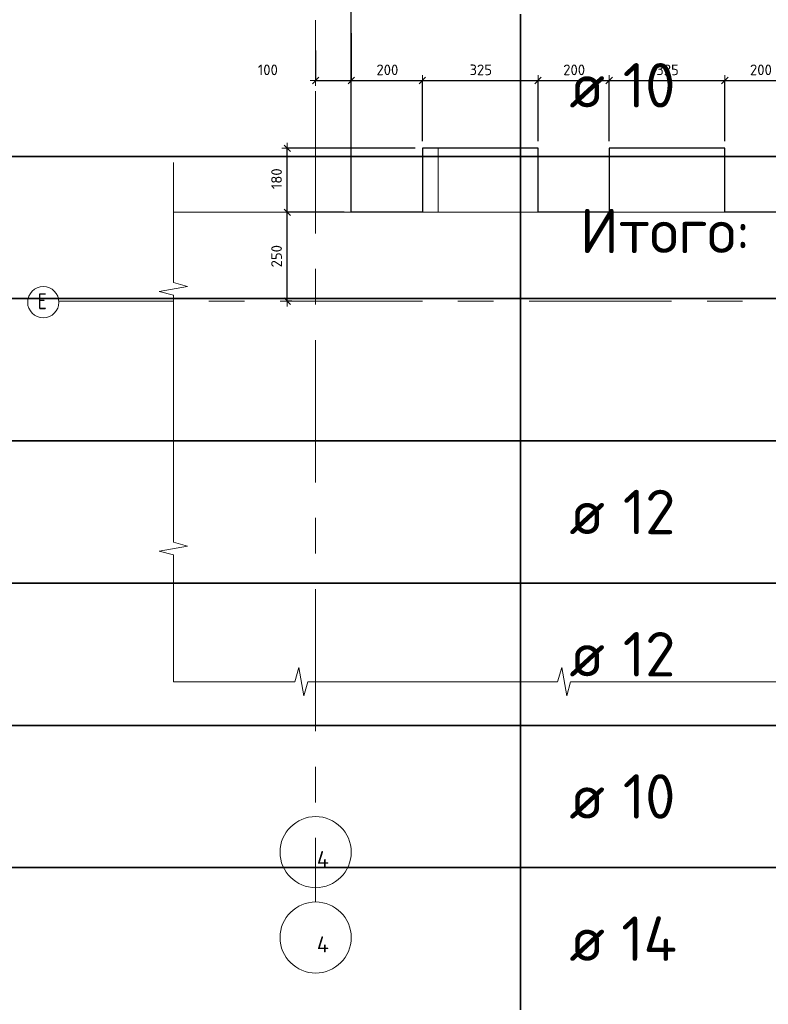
# Model space of a CAD drawing. Header units: metres. Extents: x -38 to 114, y -15 to 21.
# Tile 20 of 244: x 72.62 to 74.73, y -8.08 to -5.31. Entities that reach past the tile are written whole.
import ezdxf

# ---------------------------------------------------------------- set-up
doc = ezdxf.new("R2010")
doc.units = ezdxf.units.M
doc.header["$PDMODE"] = 65
doc.linetypes.add('______11', pattern=[0.5, 0.4, -0.05, 0, -0.05])
doc.linetypes.add('______5', pattern=[1.1, 0.8, -0.1, 0.1, -0.1])
for name, color, linetype, lineweight in [('XR$4$Общий слой (1)_1', 7, 'Continuous', 13), ('XR$4$Осевая линия (1)', 7, '______5', 13), ('XR$4$Перекрытие (1)', 7, 'Continuous', 35), ('XR$4$Размерная линия (1)', 7, 'Continuous', 13), ('XR$4$Текст_ общее_1', 7, 'Continuous', 13), ('XR$6$Общий слой (1)_1', 7, 'Continuous', 13), ('XR$6$Осевая линия (1)', 7, '______5', 13), ('XR$6$Перекрытие (1)', 7, 'Continuous', 35), ('XR$6$Размерная линия (1)', 7, 'Continuous', 13), ('XR$6$Текст_ общее_1', 7, 'Continuous', 13)]:
    doc.layers.add(name, color=color, linetype=linetype, lineweight=lineweight)
doc.styles.add('ISOCPEUR', font='txt')
doc.dimstyles.new('DIMSTYLE_24', dxfattribs={"dimtxt": 0.03, "dimasz": 0.03, "dimexe": 0, "dimexo": 0, "dimgap": 0.015, "dimtad": 2, "dimdec": 0, "dimlfac": 1000, "dimrnd": 5, "dimzin": 12, "dimdsep": 46, "dimtxsty": 'ISOCPEUR', "dimblk1": 'ALL_ML_STRICH', "dimblk2": 'ALL_ML_STRICH', "dimsah": 1, "dimcen": 0, "dimclrd": 7, "dimclre": 256, "dimclrt": 7, "dimadec": 0, "dimazin": 0, "dimtfac": 1, "dimtdec": 0, "dimtix": 1, "dimtmove": 2, "dimatfit": 3, "dimfxl": 0, "dimtzin": 0, "dimlwd": 0, "dimlwe": -3, "dimarcsym": 0})
pattern_1 = [(0, (0.45, 0.45), (0.225, 0.225), [0.225, -0.225]), (90, (0.45, 0.45), (-0.225, 0.225), [0.225, -0.225])]

# ---------------------------------------------------------------- blocks, each defined once
blk = doc.blocks.new('ЭЛЕМЕНТ_УЗОРА_15')
at = {"color": 7, "linetype": 'Continuous', "lineweight": 13, "transparency": 33554687}
for p, q in [((73.0556, -5.7099), (73.0556, -5.7099)), ((73.0556, -7.1699), (73.0556, -7.1699))]:
    blk.add_line(p, q, dxfattribs=at)
for points in [[(73.0556, -6.4399), (73.0556, -6.0829), (73.0156, -6.0727), (73.0956, -6.0588), (73.0556, -6.0472), (73.0556, -5.7099)], [(73.0556, -7.1699), (73.0556, -7.1699), (73.0556, -6.8129), (73.0156, -6.8027), (73.0956, -6.7888), (73.0556, -6.7772), (73.0556, -6.4399)], [(73.7943, -7.1699), (73.4331, -7.1699), (73.4227, -7.2099), (73.4087, -7.1299), (73.3969, -7.1699), (73.0556, -7.1699)], [(74.5329, -7.1699), (74.1717, -7.1699), (74.1614, -7.2099), (74.1473, -7.1299), (74.1355, -7.1699), (73.7943, -7.1699)], [(75.2716, -7.1699), (74.9104, -7.1699), (74.9, -7.2099), (74.886, -7.1299), (74.8742, -7.1699), (74.5329, -7.1699)]]:
    blk.add_lwpolyline(points, dxfattribs=at)
blk = doc.blocks.new('ALL_ML_STRICH')
at = {"color": 0, "linetype": 'ByBlock', "lineweight": -2}
for p, q in [((-1, 0), (0.5, 0)), ((-0.3, -0.3), (0.3, 0.3)), ((0, -0.5), (0, 0.5))]:
    blk.add_line(p, q, dxfattribs=at)
blk = doc.blocks.new('*D360')
at = {"layer": 'DEFPOINTS', "color": 7, "linetype": 'Continuous', "lineweight": 13, "transparency": 33554687}
for p in [(73.5556, -5.8499), (73.3756, -6.0999), (73.409, -6.0999)]:
    blk.add_point(p, dxfattribs=at)
at = {"layer": 'XR$4$Размерная линия (1)', "color": 9, "linetype": 'Continuous', "lineweight": -2, "true_color": 0xc7c7c7, "transparency": 33554687}
for p, q in [((73.5356, -5.8499), (73.3756, -5.8499)), ((73.389, -6.0999), (73.3756, -6.0999))]:
    blk.add_line(p, q, dxfattribs=at)
at = {"layer": 'XR$4$Размерная линия (1)', "color": 7, "linetype": 'Continuous', "lineweight": -2, "transparency": 33554687}
blk.add_line((73.3756, -6.0999), (73.3756, -5.8499), dxfattribs=at)
at = {"layer": 'XR$4$Размерная линия (1)', "color": 7, "linetype": 'Continuous', "lineweight": 13, "transparency": 33554687, "xscale": 0.03, "yscale": 0.03, "zscale": 0.03}
for p, rotation in [((73.3756, -5.8499), 90), ((73.3756, -6.0999), 270)]:
    blk.add_blockref('ALL_ML_STRICH', p, dxfattribs=dict(at, rotation=rotation))
at = {"layer": 'XR$4$Размерная линия (1)', "color": 7, "linetype": 'Continuous', "lineweight": 13, "transparency": 33554687, "insert": (73.3456, -5.9734), "char_height": 0.03, "width": 0.09, "attachment_point": 5, "rotation": 90, "style": 'ISOCPEUR'}
blk.add_mtext('\\A1;{250}', dxfattribs=at)
blk = doc.blocks.new('*D361')
at = {"layer": 'DEFPOINTS', "color": 7, "linetype": 'Continuous', "lineweight": 13, "transparency": 33554687}
for p in [(73.7556, -5.6699), (73.3756, -5.8499), (73.5556, -5.8499)]:
    blk.add_point(p, dxfattribs=at)
at = {"layer": 'XR$4$Размерная линия (1)', "color": 9, "linetype": 'Continuous', "lineweight": -2, "true_color": 0xc7c7c7, "transparency": 33554687}
for p, q in [((73.7356, -5.6699), (73.3756, -5.6699)), ((73.5356, -5.8499), (73.3756, -5.8499))]:
    blk.add_line(p, q, dxfattribs=at)
at = {"layer": 'XR$4$Размерная линия (1)', "color": 7, "linetype": 'Continuous', "lineweight": -2, "transparency": 33554687}
blk.add_line((73.3756, -5.8499), (73.3756, -5.6699), dxfattribs=at)
at = {"layer": 'XR$4$Размерная линия (1)', "color": 7, "linetype": 'Continuous', "lineweight": 13, "transparency": 33554687, "xscale": 0.03, "yscale": 0.03, "zscale": 0.03}
for p, rotation in [((73.3756, -5.6699), 90), ((73.3756, -5.8499), 270)]:
    blk.add_blockref('ALL_ML_STRICH', p, dxfattribs=dict(at, rotation=rotation))
at = {"layer": 'XR$4$Размерная линия (1)', "color": 7, "linetype": 'Continuous', "lineweight": 13, "transparency": 33554687, "insert": (73.3456, -5.7554), "char_height": 0.03, "width": 0.09, "attachment_point": 5, "rotation": 90, "style": 'ISOCPEUR'}
blk.add_mtext('\\A1;{180}', dxfattribs=at)
blk = doc.blocks.new('*D362')
at = {"layer": 'DEFPOINTS', "color": 7, "linetype": 'Continuous', "lineweight": 13, "transparency": 33554687}
for p in [(73.5556, -5.3665), (73.4555, -5.4148), (73.4555, -5.4793)]:
    blk.add_point(p, dxfattribs=at)
at = {"layer": 'XR$4$Размерная линия (1)', "color": 9, "linetype": 'Continuous', "lineweight": -2, "true_color": 0xc7c7c7, "transparency": 33554687}
for p, q in [((73.5556, -5.3465), (73.5556, -5.4793)), ((73.4555, -5.3948), (73.4555, -5.4793))]:
    blk.add_line(p, q, dxfattribs=at)
at = {"layer": 'XR$4$Размерная линия (1)', "color": 7, "linetype": 'Continuous', "lineweight": -2, "transparency": 33554687}
blk.add_line((73.4555, -5.4793), (73.5556, -5.4793), dxfattribs=at)
at = {"layer": 'XR$4$Размерная линия (1)', "color": 7, "linetype": 'Continuous', "lineweight": 13, "transparency": 33554687, "xscale": 0.03, "yscale": 0.03, "zscale": 0.03, "rotation": 180}
blk.add_blockref('ALL_ML_STRICH', (73.4555, -5.4793), dxfattribs=at)
at = {"layer": 'XR$4$Размерная линия (1)', "color": 7, "linetype": 'Continuous', "lineweight": 13, "transparency": 33554687, "xscale": 0.03, "yscale": 0.03, "zscale": 0.03}
blk.add_blockref('ALL_ML_STRICH', (73.5556, -5.4793), dxfattribs=at)
at = {"layer": 'XR$4$Размерная линия (1)', "color": 7, "linetype": 'Continuous', "lineweight": 13, "transparency": 33554687, "insert": (73.3213, -5.4493), "char_height": 0.03, "width": 0.09, "attachment_point": 5, "style": 'ISOCPEUR'}
blk.add_mtext('\\A1;{100}', dxfattribs=at)
blk = doc.blocks.new('*D363')
at = {"layer": 'DEFPOINTS', "color": 7, "linetype": 'Continuous', "lineweight": 13, "transparency": 33554687}
for p in [(73.5556, -5.3665), (73.5556, -5.4793), (73.7556, -5.6699)]:
    blk.add_point(p, dxfattribs=at)
at = {"layer": 'XR$4$Размерная линия (1)', "color": 9, "linetype": 'Continuous', "lineweight": -2, "true_color": 0xc7c7c7, "transparency": 33554687}
for p, q in [((73.5556, -5.3465), (73.5556, -5.4793)), ((73.7556, -5.6499), (73.7556, -5.4793))]:
    blk.add_line(p, q, dxfattribs=at)
at = {"layer": 'XR$4$Размерная линия (1)', "color": 7, "linetype": 'Continuous', "lineweight": -2, "transparency": 33554687}
blk.add_line((73.5556, -5.4793), (73.7556, -5.4793), dxfattribs=at)
at = {"layer": 'XR$4$Размерная линия (1)', "color": 7, "linetype": 'Continuous', "lineweight": 13, "transparency": 33554687, "xscale": 0.03, "yscale": 0.03, "zscale": 0.03, "rotation": 180}
blk.add_blockref('ALL_ML_STRICH', (73.5556, -5.4793), dxfattribs=at)
at = {"layer": 'XR$4$Размерная линия (1)', "color": 7, "linetype": 'Continuous', "lineweight": 13, "transparency": 33554687, "xscale": 0.03, "yscale": 0.03, "zscale": 0.03}
blk.add_blockref('ALL_ML_STRICH', (73.7556, -5.4793), dxfattribs=at)
at = {"layer": 'XR$4$Размерная линия (1)', "color": 7, "linetype": 'Continuous', "lineweight": 13, "transparency": 33554687, "insert": (73.6571, -5.4493), "char_height": 0.03, "width": 0.09, "attachment_point": 5, "style": 'ISOCPEUR'}
blk.add_mtext('\\A1;{200}', dxfattribs=at)
blk = doc.blocks.new('*D364')
at = {"layer": 'DEFPOINTS', "color": 7, "linetype": 'Continuous', "lineweight": 13, "transparency": 33554687}
for p in [(73.7556, -5.4793), (73.7556, -5.6699), (74.0806, -5.6699)]:
    blk.add_point(p, dxfattribs=at)
at = {"layer": 'XR$4$Размерная линия (1)', "color": 9, "linetype": 'Continuous', "lineweight": -2, "true_color": 0xc7c7c7, "transparency": 33554687}
for p, q in [((73.7556, -5.6499), (73.7556, -5.4793)), ((74.0806, -5.6499), (74.0806, -5.4793))]:
    blk.add_line(p, q, dxfattribs=at)
at = {"layer": 'XR$4$Размерная линия (1)', "color": 7, "linetype": 'Continuous', "lineweight": -2, "transparency": 33554687}
blk.add_line((73.7556, -5.4793), (74.0806, -5.4793), dxfattribs=at)
at = {"layer": 'XR$4$Размерная линия (1)', "color": 7, "linetype": 'Continuous', "lineweight": 13, "transparency": 33554687, "xscale": 0.03, "yscale": 0.03, "zscale": 0.03, "rotation": 180}
blk.add_blockref('ALL_ML_STRICH', (73.7556, -5.4793), dxfattribs=at)
at = {"layer": 'XR$4$Размерная линия (1)', "color": 7, "linetype": 'Continuous', "lineweight": 13, "transparency": 33554687, "xscale": 0.03, "yscale": 0.03, "zscale": 0.03}
blk.add_blockref('ALL_ML_STRICH', (74.0806, -5.4793), dxfattribs=at)
at = {"layer": 'XR$4$Размерная линия (1)', "color": 7, "linetype": 'Continuous', "lineweight": 13, "transparency": 33554687, "insert": (73.9196, -5.4493), "char_height": 0.03, "width": 0.09, "attachment_point": 5, "style": 'ISOCPEUR'}
blk.add_mtext('\\A1;{325}', dxfattribs=at)
blk = doc.blocks.new('*D365')
at = {"layer": 'DEFPOINTS', "color": 7, "linetype": 'Continuous', "lineweight": 13, "transparency": 33554687}
for p in [(74.0806, -5.4793), (74.0806, -5.6699), (74.2806, -5.6699)]:
    blk.add_point(p, dxfattribs=at)
at = {"layer": 'XR$4$Размерная линия (1)', "color": 9, "linetype": 'Continuous', "lineweight": -2, "true_color": 0xc7c7c7, "transparency": 33554687}
for p, q in [((74.0806, -5.6499), (74.0806, -5.4793)), ((74.2806, -5.6499), (74.2806, -5.4793))]:
    blk.add_line(p, q, dxfattribs=at)
at = {"layer": 'XR$4$Размерная линия (1)', "color": 7, "linetype": 'Continuous', "lineweight": -2, "transparency": 33554687}
blk.add_line((74.0806, -5.4793), (74.2806, -5.4793), dxfattribs=at)
at = {"layer": 'XR$4$Размерная линия (1)', "color": 7, "linetype": 'Continuous', "lineweight": 13, "transparency": 33554687, "xscale": 0.03, "yscale": 0.03, "zscale": 0.03, "rotation": 180}
blk.add_blockref('ALL_ML_STRICH', (74.0806, -5.4793), dxfattribs=at)
at = {"layer": 'XR$4$Размерная линия (1)', "color": 7, "linetype": 'Continuous', "lineweight": 13, "transparency": 33554687, "xscale": 0.03, "yscale": 0.03, "zscale": 0.03}
blk.add_blockref('ALL_ML_STRICH', (74.2806, -5.4793), dxfattribs=at)
at = {"layer": 'XR$4$Размерная линия (1)', "color": 7, "linetype": 'Continuous', "lineweight": 13, "transparency": 33554687, "insert": (74.1821, -5.4493), "char_height": 0.03, "width": 0.09, "attachment_point": 5, "style": 'ISOCPEUR'}
blk.add_mtext('\\A1;{200}', dxfattribs=at)
blk = doc.blocks.new('*D366')
at = {"layer": 'DEFPOINTS', "color": 7, "linetype": 'Continuous', "lineweight": 13, "transparency": 33554687}
for p in [(74.2806, -5.4793), (74.2806, -5.6699), (74.6056, -5.6699)]:
    blk.add_point(p, dxfattribs=at)
at = {"layer": 'XR$4$Размерная линия (1)', "color": 9, "linetype": 'Continuous', "lineweight": -2, "true_color": 0xc7c7c7, "transparency": 33554687}
for p, q in [((74.2806, -5.6499), (74.2806, -5.4793)), ((74.6056, -5.6499), (74.6056, -5.4793))]:
    blk.add_line(p, q, dxfattribs=at)
at = {"layer": 'XR$4$Размерная линия (1)', "color": 7, "linetype": 'Continuous', "lineweight": -2, "transparency": 33554687}
blk.add_line((74.2806, -5.4793), (74.6056, -5.4793), dxfattribs=at)
at = {"layer": 'XR$4$Размерная линия (1)', "color": 7, "linetype": 'Continuous', "lineweight": 13, "transparency": 33554687, "xscale": 0.03, "yscale": 0.03, "zscale": 0.03, "rotation": 180}
blk.add_blockref('ALL_ML_STRICH', (74.2806, -5.4793), dxfattribs=at)
at = {"layer": 'XR$4$Размерная линия (1)', "color": 7, "linetype": 'Continuous', "lineweight": 13, "transparency": 33554687, "xscale": 0.03, "yscale": 0.03, "zscale": 0.03}
blk.add_blockref('ALL_ML_STRICH', (74.6056, -5.4793), dxfattribs=at)
at = {"layer": 'XR$4$Размерная линия (1)', "color": 7, "linetype": 'Continuous', "lineweight": 13, "transparency": 33554687, "insert": (74.4446, -5.4493), "char_height": 0.03, "width": 0.09, "attachment_point": 5, "style": 'ISOCPEUR'}
blk.add_mtext('\\A1;{325}', dxfattribs=at)
blk = doc.blocks.new('*D367')
at = {"layer": 'DEFPOINTS', "color": 7, "linetype": 'Continuous', "lineweight": 13, "transparency": 33554687}
for p in [(74.6056, -5.4793), (74.6056, -5.6699), (74.8056, -5.6699)]:
    blk.add_point(p, dxfattribs=at)
at = {"layer": 'XR$4$Размерная линия (1)', "color": 9, "linetype": 'Continuous', "lineweight": -2, "true_color": 0xc7c7c7, "transparency": 33554687}
for p, q in [((74.6056, -5.6499), (74.6056, -5.4793)), ((74.8056, -5.6499), (74.8056, -5.4793))]:
    blk.add_line(p, q, dxfattribs=at)
at = {"layer": 'XR$4$Размерная линия (1)', "color": 7, "linetype": 'Continuous', "lineweight": -2, "transparency": 33554687}
blk.add_line((74.6056, -5.4793), (74.8056, -5.4793), dxfattribs=at)
at = {"layer": 'XR$4$Размерная линия (1)', "color": 7, "linetype": 'Continuous', "lineweight": 13, "transparency": 33554687, "xscale": 0.03, "yscale": 0.03, "zscale": 0.03, "rotation": 180}
blk.add_blockref('ALL_ML_STRICH', (74.6056, -5.4793), dxfattribs=at)
at = {"layer": 'XR$4$Размерная линия (1)', "color": 7, "linetype": 'Continuous', "lineweight": 13, "transparency": 33554687, "xscale": 0.03, "yscale": 0.03, "zscale": 0.03}
blk.add_blockref('ALL_ML_STRICH', (74.8056, -5.4793), dxfattribs=at)
at = {"layer": 'XR$4$Размерная линия (1)', "color": 7, "linetype": 'Continuous', "lineweight": 13, "transparency": 33554687, "insert": (74.7071, -5.4493), "char_height": 0.03, "width": 0.09, "attachment_point": 5, "style": 'ISOCPEUR'}
blk.add_mtext('\\A1;{200}', dxfattribs=at)
blk = doc.blocks.new('ЭЛЕМЕНТ_УЗОРА_32')
at = {"color": 7, "linetype": 'Continuous', "lineweight": 13, "transparency": 33554687}
for p, q in [((73.0556, -5.7099), (73.0556, -5.7099)), ((73.0556, -7.1699), (73.0556, -7.1699))]:
    blk.add_line(p, q, dxfattribs=at)
for points in [[(73.0556, -6.4399), (73.0556, -6.0829), (73.0156, -6.0727), (73.0956, -6.0588), (73.0556, -6.0472), (73.0556, -5.7099)], [(73.0556, -7.1699), (73.0556, -7.1699), (73.0556, -6.8129), (73.0156, -6.8027), (73.0956, -6.7888), (73.0556, -6.7772), (73.0556, -6.4399)], [(73.7943, -7.1699), (73.4331, -7.1699), (73.4227, -7.2099), (73.4087, -7.1299), (73.3969, -7.1699), (73.0556, -7.1699)], [(74.5329, -7.1699), (74.1717, -7.1699), (74.1614, -7.2099), (74.1473, -7.1299), (74.1355, -7.1699), (73.7943, -7.1699)], [(75.2716, -7.1699), (74.9104, -7.1699), (74.9, -7.2099), (74.886, -7.1299), (74.8742, -7.1699), (74.5329, -7.1699)]]:
    blk.add_lwpolyline(points, dxfattribs=at)
blk = doc.blocks.new('*D779')
at = {"layer": 'DEFPOINTS', "color": 7, "linetype": 'Continuous', "lineweight": 13, "transparency": 33554687}
for p in [(73.5556, -5.8499), (73.3756, -6.0999), (73.409, -6.0999)]:
    blk.add_point(p, dxfattribs=at)
at = {"layer": 'XR$6$Размерная линия (1)', "color": 9, "linetype": 'Continuous', "lineweight": -2, "true_color": 0xc7c7c7, "transparency": 33554687}
for p, q in [((73.5356, -5.8499), (73.3756, -5.8499)), ((73.389, -6.0999), (73.3756, -6.0999))]:
    blk.add_line(p, q, dxfattribs=at)
at = {"layer": 'XR$6$Размерная линия (1)', "color": 7, "linetype": 'Continuous', "lineweight": -2, "transparency": 33554687}
blk.add_line((73.3756, -6.0999), (73.3756, -5.8499), dxfattribs=at)
at = {"layer": 'XR$6$Размерная линия (1)', "color": 7, "linetype": 'Continuous', "lineweight": 13, "transparency": 33554687, "xscale": 0.03, "yscale": 0.03, "zscale": 0.03}
for p, rotation in [((73.3756, -5.8499), 90), ((73.3756, -6.0999), 270)]:
    blk.add_blockref('ALL_ML_STRICH', p, dxfattribs=dict(at, rotation=rotation))
at = {"layer": 'XR$6$Размерная линия (1)', "color": 7, "linetype": 'Continuous', "lineweight": 13, "transparency": 33554687, "insert": (73.3456, -5.9734), "char_height": 0.03, "width": 0.09, "attachment_point": 5, "rotation": 90, "style": 'ISOCPEUR'}
blk.add_mtext('\\A1;{250}', dxfattribs=at)
blk = doc.blocks.new('*D780')
at = {"layer": 'DEFPOINTS', "color": 7, "linetype": 'Continuous', "lineweight": 13, "transparency": 33554687}
for p in [(73.7556, -5.6699), (73.3756, -5.8499), (73.5556, -5.8499)]:
    blk.add_point(p, dxfattribs=at)
at = {"layer": 'XR$6$Размерная линия (1)', "color": 9, "linetype": 'Continuous', "lineweight": -2, "true_color": 0xc7c7c7, "transparency": 33554687}
for p, q in [((73.7356, -5.6699), (73.3756, -5.6699)), ((73.5356, -5.8499), (73.3756, -5.8499))]:
    blk.add_line(p, q, dxfattribs=at)
at = {"layer": 'XR$6$Размерная линия (1)', "color": 7, "linetype": 'Continuous', "lineweight": -2, "transparency": 33554687}
blk.add_line((73.3756, -5.8499), (73.3756, -5.6699), dxfattribs=at)
at = {"layer": 'XR$6$Размерная линия (1)', "color": 7, "linetype": 'Continuous', "lineweight": 13, "transparency": 33554687, "xscale": 0.03, "yscale": 0.03, "zscale": 0.03}
for p, rotation in [((73.3756, -5.6699), 90), ((73.3756, -5.8499), 270)]:
    blk.add_blockref('ALL_ML_STRICH', p, dxfattribs=dict(at, rotation=rotation))
at = {"layer": 'XR$6$Размерная линия (1)', "color": 7, "linetype": 'Continuous', "lineweight": 13, "transparency": 33554687, "insert": (73.3456, -5.7554), "char_height": 0.03, "width": 0.09, "attachment_point": 5, "rotation": 90, "style": 'ISOCPEUR'}
blk.add_mtext('\\A1;{180}', dxfattribs=at)
blk = doc.blocks.new('*D781')
at = {"layer": 'DEFPOINTS', "color": 7, "linetype": 'Continuous', "lineweight": 13, "transparency": 33554687}
for p in [(73.5556, -5.3665), (73.4555, -5.4148), (73.4555, -5.4793)]:
    blk.add_point(p, dxfattribs=at)
at = {"layer": 'XR$6$Размерная линия (1)', "color": 9, "linetype": 'Continuous', "lineweight": -2, "true_color": 0xc7c7c7, "transparency": 33554687}
for p, q in [((73.5556, -5.3465), (73.5556, -5.4793)), ((73.4555, -5.3948), (73.4555, -5.4793))]:
    blk.add_line(p, q, dxfattribs=at)
at = {"layer": 'XR$6$Размерная линия (1)', "color": 7, "linetype": 'Continuous', "lineweight": -2, "transparency": 33554687}
blk.add_line((73.4555, -5.4793), (73.5556, -5.4793), dxfattribs=at)
at = {"layer": 'XR$6$Размерная линия (1)', "color": 7, "linetype": 'Continuous', "lineweight": 13, "transparency": 33554687, "xscale": 0.03, "yscale": 0.03, "zscale": 0.03, "rotation": 180}
blk.add_blockref('ALL_ML_STRICH', (73.4555, -5.4793), dxfattribs=at)
at = {"layer": 'XR$6$Размерная линия (1)', "color": 7, "linetype": 'Continuous', "lineweight": 13, "transparency": 33554687, "xscale": 0.03, "yscale": 0.03, "zscale": 0.03}
blk.add_blockref('ALL_ML_STRICH', (73.5556, -5.4793), dxfattribs=at)
at = {"layer": 'XR$6$Размерная линия (1)', "color": 7, "linetype": 'Continuous', "lineweight": 13, "transparency": 33554687, "insert": (73.3213, -5.4493), "char_height": 0.03, "width": 0.09, "attachment_point": 5, "style": 'ISOCPEUR'}
blk.add_mtext('\\A1;{100}', dxfattribs=at)
blk = doc.blocks.new('*D782')
at = {"layer": 'DEFPOINTS', "color": 7, "linetype": 'Continuous', "lineweight": 13, "transparency": 33554687}
for p in [(73.5556, -5.3665), (73.5556, -5.4793), (73.7556, -5.6699)]:
    blk.add_point(p, dxfattribs=at)
at = {"layer": 'XR$6$Размерная линия (1)', "color": 9, "linetype": 'Continuous', "lineweight": -2, "true_color": 0xc7c7c7, "transparency": 33554687}
for p, q in [((73.5556, -5.3465), (73.5556, -5.4793)), ((73.7556, -5.6499), (73.7556, -5.4793))]:
    blk.add_line(p, q, dxfattribs=at)
at = {"layer": 'XR$6$Размерная линия (1)', "color": 7, "linetype": 'Continuous', "lineweight": -2, "transparency": 33554687}
blk.add_line((73.5556, -5.4793), (73.7556, -5.4793), dxfattribs=at)
at = {"layer": 'XR$6$Размерная линия (1)', "color": 7, "linetype": 'Continuous', "lineweight": 13, "transparency": 33554687, "xscale": 0.03, "yscale": 0.03, "zscale": 0.03, "rotation": 180}
blk.add_blockref('ALL_ML_STRICH', (73.5556, -5.4793), dxfattribs=at)
at = {"layer": 'XR$6$Размерная линия (1)', "color": 7, "linetype": 'Continuous', "lineweight": 13, "transparency": 33554687, "xscale": 0.03, "yscale": 0.03, "zscale": 0.03}
blk.add_blockref('ALL_ML_STRICH', (73.7556, -5.4793), dxfattribs=at)
at = {"layer": 'XR$6$Размерная линия (1)', "color": 7, "linetype": 'Continuous', "lineweight": 13, "transparency": 33554687, "insert": (73.6571, -5.4493), "char_height": 0.03, "width": 0.09, "attachment_point": 5, "style": 'ISOCPEUR'}
blk.add_mtext('\\A1;{200}', dxfattribs=at)
blk = doc.blocks.new('*D783')
at = {"layer": 'DEFPOINTS', "color": 7, "linetype": 'Continuous', "lineweight": 13, "transparency": 33554687}
for p in [(73.7556, -5.4793), (73.7556, -5.6699), (74.0806, -5.6699)]:
    blk.add_point(p, dxfattribs=at)
at = {"layer": 'XR$6$Размерная линия (1)', "color": 9, "linetype": 'Continuous', "lineweight": -2, "true_color": 0xc7c7c7, "transparency": 33554687}
for p, q in [((73.7556, -5.6499), (73.7556, -5.4793)), ((74.0806, -5.6499), (74.0806, -5.4793))]:
    blk.add_line(p, q, dxfattribs=at)
at = {"layer": 'XR$6$Размерная линия (1)', "color": 7, "linetype": 'Continuous', "lineweight": -2, "transparency": 33554687}
blk.add_line((73.7556, -5.4793), (74.0806, -5.4793), dxfattribs=at)
at = {"layer": 'XR$6$Размерная линия (1)', "color": 7, "linetype": 'Continuous', "lineweight": 13, "transparency": 33554687, "xscale": 0.03, "yscale": 0.03, "zscale": 0.03, "rotation": 180}
blk.add_blockref('ALL_ML_STRICH', (73.7556, -5.4793), dxfattribs=at)
at = {"layer": 'XR$6$Размерная линия (1)', "color": 7, "linetype": 'Continuous', "lineweight": 13, "transparency": 33554687, "xscale": 0.03, "yscale": 0.03, "zscale": 0.03}
blk.add_blockref('ALL_ML_STRICH', (74.0806, -5.4793), dxfattribs=at)
at = {"layer": 'XR$6$Размерная линия (1)', "color": 7, "linetype": 'Continuous', "lineweight": 13, "transparency": 33554687, "insert": (73.9196, -5.4493), "char_height": 0.03, "width": 0.09, "attachment_point": 5, "style": 'ISOCPEUR'}
blk.add_mtext('\\A1;{325}', dxfattribs=at)
blk = doc.blocks.new('*D784')
at = {"layer": 'DEFPOINTS', "color": 7, "linetype": 'Continuous', "lineweight": 13, "transparency": 33554687}
for p in [(74.0806, -5.4793), (74.0806, -5.6699), (74.2806, -5.6699)]:
    blk.add_point(p, dxfattribs=at)
at = {"layer": 'XR$6$Размерная линия (1)', "color": 9, "linetype": 'Continuous', "lineweight": -2, "true_color": 0xc7c7c7, "transparency": 33554687}
for p, q in [((74.0806, -5.6499), (74.0806, -5.4793)), ((74.2806, -5.6499), (74.2806, -5.4793))]:
    blk.add_line(p, q, dxfattribs=at)
at = {"layer": 'XR$6$Размерная линия (1)', "color": 7, "linetype": 'Continuous', "lineweight": -2, "transparency": 33554687}
blk.add_line((74.0806, -5.4793), (74.2806, -5.4793), dxfattribs=at)
at = {"layer": 'XR$6$Размерная линия (1)', "color": 7, "linetype": 'Continuous', "lineweight": 13, "transparency": 33554687, "xscale": 0.03, "yscale": 0.03, "zscale": 0.03, "rotation": 180}
blk.add_blockref('ALL_ML_STRICH', (74.0806, -5.4793), dxfattribs=at)
at = {"layer": 'XR$6$Размерная линия (1)', "color": 7, "linetype": 'Continuous', "lineweight": 13, "transparency": 33554687, "xscale": 0.03, "yscale": 0.03, "zscale": 0.03}
blk.add_blockref('ALL_ML_STRICH', (74.2806, -5.4793), dxfattribs=at)
at = {"layer": 'XR$6$Размерная линия (1)', "color": 7, "linetype": 'Continuous', "lineweight": 13, "transparency": 33554687, "insert": (74.1821, -5.4493), "char_height": 0.03, "width": 0.09, "attachment_point": 5, "style": 'ISOCPEUR'}
blk.add_mtext('\\A1;{200}', dxfattribs=at)
blk = doc.blocks.new('*D785')
at = {"layer": 'DEFPOINTS', "color": 7, "linetype": 'Continuous', "lineweight": 13, "transparency": 33554687}
for p in [(74.2806, -5.4793), (74.2806, -5.6699), (74.6056, -5.6699)]:
    blk.add_point(p, dxfattribs=at)
at = {"layer": 'XR$6$Размерная линия (1)', "color": 9, "linetype": 'Continuous', "lineweight": -2, "true_color": 0xc7c7c7, "transparency": 33554687}
for p, q in [((74.2806, -5.6499), (74.2806, -5.4793)), ((74.6056, -5.6499), (74.6056, -5.4793))]:
    blk.add_line(p, q, dxfattribs=at)
at = {"layer": 'XR$6$Размерная линия (1)', "color": 7, "linetype": 'Continuous', "lineweight": -2, "transparency": 33554687}
blk.add_line((74.2806, -5.4793), (74.6056, -5.4793), dxfattribs=at)
at = {"layer": 'XR$6$Размерная линия (1)', "color": 7, "linetype": 'Continuous', "lineweight": 13, "transparency": 33554687, "xscale": 0.03, "yscale": 0.03, "zscale": 0.03, "rotation": 180}
blk.add_blockref('ALL_ML_STRICH', (74.2806, -5.4793), dxfattribs=at)
at = {"layer": 'XR$6$Размерная линия (1)', "color": 7, "linetype": 'Continuous', "lineweight": 13, "transparency": 33554687, "xscale": 0.03, "yscale": 0.03, "zscale": 0.03}
blk.add_blockref('ALL_ML_STRICH', (74.6056, -5.4793), dxfattribs=at)
at = {"layer": 'XR$6$Размерная линия (1)', "color": 7, "linetype": 'Continuous', "lineweight": 13, "transparency": 33554687, "insert": (74.4446, -5.4493), "char_height": 0.03, "width": 0.09, "attachment_point": 5, "style": 'ISOCPEUR'}
blk.add_mtext('\\A1;{325}', dxfattribs=at)
blk = doc.blocks.new('*D786')
at = {"layer": 'DEFPOINTS', "color": 7, "linetype": 'Continuous', "lineweight": 13, "transparency": 33554687}
for p in [(74.6056, -5.4793), (74.6056, -5.6699), (74.8056, -5.6699)]:
    blk.add_point(p, dxfattribs=at)
at = {"layer": 'XR$6$Размерная линия (1)', "color": 9, "linetype": 'Continuous', "lineweight": -2, "true_color": 0xc7c7c7, "transparency": 33554687}
for p, q in [((74.6056, -5.6499), (74.6056, -5.4793)), ((74.8056, -5.6499), (74.8056, -5.4793))]:
    blk.add_line(p, q, dxfattribs=at)
at = {"layer": 'XR$6$Размерная линия (1)', "color": 7, "linetype": 'Continuous', "lineweight": -2, "transparency": 33554687}
blk.add_line((74.6056, -5.4793), (74.8056, -5.4793), dxfattribs=at)
at = {"layer": 'XR$6$Размерная линия (1)', "color": 7, "linetype": 'Continuous', "lineweight": 13, "transparency": 33554687, "xscale": 0.03, "yscale": 0.03, "zscale": 0.03, "rotation": 180}
blk.add_blockref('ALL_ML_STRICH', (74.6056, -5.4793), dxfattribs=at)
at = {"layer": 'XR$6$Размерная линия (1)', "color": 7, "linetype": 'Continuous', "lineweight": 13, "transparency": 33554687, "xscale": 0.03, "yscale": 0.03, "zscale": 0.03}
blk.add_blockref('ALL_ML_STRICH', (74.8056, -5.4793), dxfattribs=at)
at = {"layer": 'XR$6$Размерная линия (1)', "color": 7, "linetype": 'Continuous', "lineweight": 13, "transparency": 33554687, "insert": (74.7071, -5.4493), "char_height": 0.03, "width": 0.09, "attachment_point": 5, "style": 'ISOCPEUR'}
blk.add_mtext('\\A1;{200}', dxfattribs=at)

msp = doc.modelspace()

# ---------------------------------------------------------------- hatches: boundary and pattern name
at = {"linetype": 'Continuous', "lineweight": 13, "transparency": 33554687}
h = msp.add_hatch(dxfattribs=at)
h.set_pattern_fill('____', scale=0.225, style=0, pattern_type=2)
h.set_pattern_definition(pattern_1)
h.paths.add_polyline_path([(74.0806, -5.6699), (73.7556, -5.6699), (73.7556, -5.8499), (74.0806, -5.8499)], flags=0)
h = msp.add_hatch(dxfattribs=at)
h.set_pattern_fill('____', scale=0.225, style=0, pattern_type=2)
h.set_pattern_definition(pattern_1)
h.paths.add_polyline_path([(74.0806, -5.6699), (73.7556, -5.6699), (73.7556, -5.8499), (74.0806, -5.8499)], flags=0)
h = msp.add_hatch(dxfattribs=at)
h.set_pattern_fill('____', scale=0.225, style=0, pattern_type=2)
h.set_pattern_definition(pattern_1)
h.paths.add_polyline_path([(74.6056, -5.6699), (74.2806, -5.6699), (74.2806, -5.8499), (74.6056, -5.8499)], flags=0)
h = msp.add_hatch(dxfattribs=at)
h.set_pattern_fill('____', scale=0.225, style=0, pattern_type=2)
h.set_pattern_definition(pattern_1)
h.paths.add_polyline_path([(74.6056, -5.6699), (74.2806, -5.6699), (74.2806, -5.8499), (74.6056, -5.8499)], flags=0)

# ---------------------------------------------------------------- linework, layer by layer
at = {"color": 7, "linetype": 'Continuous', "lineweight": 35, "transparency": 33554687}
for p, q in [((74.0314, -5.2927), (74.0314, -5.6927)), ((70.2814, -5.6927), (79.5314, -5.6927)), ((74.0314, -5.6927), (74.0314, -6.0927)), ((70.2814, -6.0927), (79.5314, -6.0927)), ((74.0314, -6.0927), (74.0314, -6.4927)), ((79.5314, -6.4927), (70.2814, -6.4927)), ((74.0314, -6.4927), (74.0314, -6.8927)), ((70.2814, -6.8927), (79.5314, -6.8927)), ((79.5314, -6.8927), (70.2814, -6.8927)), ((74.0314, -6.8927), (74.0314, -7.2927)), ((70.2814, -7.2927), (79.5314, -7.2927)), ((79.5314, -7.2927), (70.2814, -7.2927)), ((74.0314, -7.2927), (74.0314, -7.6927)), ((70.2814, -7.6927), (79.5314, -7.6927)), ((79.5314, -7.6927), (70.2814, -7.6927)), ((74.0314, -7.6927), (74.0314, -8.0927))]:
    msp.add_line(p, q, dxfattribs=at)
at = {"color": 7, "linetype": 'Continuous', "lineweight": 13, "transparency": 33554687}
for p, q in [((79.5314, -5.6927), (70.2814, -5.6927)), ((79.5314, -6.8927), (70.2814, -6.8927)), ((79.5314, -7.2927), (70.2814, -7.2927)), ((79.5314, -7.6927), (70.2814, -7.6927))]:
    msp.add_line(p, q, dxfattribs=at)
for centre in [(73.4555, -7.6493), (73.4555, -7.8893)]:
    msp.add_circle(centre, 0.1, dxfattribs=at)
at = {"layer": 'XR$4$Общий слой (1)_1', "color": 7, "linetype": 'Continuous', "lineweight": 13, "transparency": 33554687}
msp.add_line((73.0556, -5.8499), (77.4875, -5.8499), dxfattribs=at)
at = {"layer": 'XR$4$Осевая линия (1)', "color": 253, "linetype": '______11', "lineweight": 13, "true_color": 0xa0a0a0, "transparency": 33554687}
for p, q in [((73.4555, -4.8093), (73.4555, -7.5493)), ((77.2556, -6.0999), (72.7332, -6.0999))]:
    msp.add_line(p, q, dxfattribs=at)
at = {"layer": 'XR$4$Осевая линия (1)', "color": 7, "linetype": 'Continuous', "lineweight": 13, "transparency": 33554687}
msp.add_circle((72.69, -6.1028), 0.0439, dxfattribs=at)
at = {"layer": 'XR$4$Перекрытие (1)', "color": 7, "linetype": 'Continuous', "lineweight": 25, "transparency": 33554687}
for p, q in [((73.5556, -5.6699), (73.5556, -4.2499)), ((73.5556, -5.8499), (73.5556, -5.6699)), ((73.7556, -5.6699), (73.7556, -5.8499)), ((74.0806, -5.6699), (73.7556, -5.6699)), ((74.0806, -5.8499), (74.0806, -5.6699)), ((74.2806, -5.6699), (74.2806, -5.8499)), ((74.6056, -5.6699), (74.2806, -5.6699)), ((74.6056, -5.8499), (74.6056, -5.6699)), ((73.7556, -5.8499), (73.5556, -5.8499)), ((74.2806, -5.8499), (74.0806, -5.8499)), ((74.8056, -5.8499), (74.6056, -5.8499))]:
    msp.add_line(p, q, dxfattribs=at)
at = {"layer": 'XR$6$Общий слой (1)_1', "color": 7, "linetype": 'Continuous', "lineweight": 13, "transparency": 33554687}
msp.add_line((73.0556, -5.8499), (77.4875, -5.8499), dxfattribs=at)
at = {"layer": 'XR$6$Осевая линия (1)', "color": 253, "linetype": '______11', "lineweight": 13, "true_color": 0xa0a0a0, "transparency": 33554687}
for p, q in [((73.4555, -4.8093), (73.4555, -7.7893)), ((77.2556, -6.0999), (72.7332, -6.0999))]:
    msp.add_line(p, q, dxfattribs=at)
at = {"layer": 'XR$6$Осевая линия (1)', "color": 7, "linetype": 'Continuous', "lineweight": 13, "transparency": 33554687}
msp.add_circle((72.69, -6.1028), 0.0439, dxfattribs=at)
at = {"layer": 'XR$6$Перекрытие (1)', "color": 7, "linetype": 'Continuous', "lineweight": 25, "transparency": 33554687}
for p, q in [((73.5556, -5.6699), (73.5556, -4.2499)), ((73.5556, -5.8499), (73.5556, -5.6699)), ((73.7556, -5.6699), (73.7556, -5.8499)), ((74.0806, -5.6699), (73.7556, -5.6699)), ((74.0806, -5.8499), (74.0806, -5.6699)), ((74.2806, -5.6699), (74.2806, -5.8499)), ((74.6056, -5.6699), (74.2806, -5.6699)), ((74.6056, -5.8499), (74.6056, -5.6699)), ((73.7556, -5.8499), (73.5556, -5.8499)), ((74.2806, -5.8499), (74.0806, -5.8499)), ((74.8056, -5.8499), (74.6056, -5.8499))]:
    msp.add_line(p, q, dxfattribs=at)

# ---------------------------------------------------------------- block references
at = {"color": 7, "linetype": 'Continuous', "lineweight": 13, "transparency": 33554687}
for name in ['ЭЛЕМЕНТ_УЗОРА_15', 'ЭЛЕМЕНТ_УЗОРА_32']:
    msp.add_blockref(name, (0, 0), dxfattribs=at)

# ---------------------------------------------------------------- texts
at = {"color": 7, "linetype": 'Continuous', "lineweight": 35, "transparency": 33554687, "char_height": 0.0625, "attachment_point": 5, "style": 'ISOCPEUR'}
for s, insert, width in [('\\A1;{\\fISOCPEUR|i0|b0;\\H0.125000;\\W1.000000;\\C7;10}\\P', (74.3928, -5.4927), 0.196875), ('\\A1;{\\fISOCPEUR|i0|b0;\\H0.125000;\\W1.000000;\\C7;ø}\\P', (74.2186, -5.4927), 0.163636), ('\\A1;{\\fISOCPEUR|i0|b0;\\H0.125000;\\W1.000000;\\C7;Итого:}\\P', (74.4375, -5.9021), 0.572093), ('\\A1;{\\fISOCPEUR|i0|b0;\\H0.125000;\\W1.000000;\\C7;12}\\P', (74.3928, -6.6927), 0.196875), ('\\A1;{\\fISOCPEUR|i0|b0;\\H0.125000;\\W1.000000;\\C7;ø}\\P', (74.2186, -6.6927), 0.163636), ('\\A1;{\\fISOCPEUR|i0|b0;\\H0.125000;\\W1.000000;\\C7;12}\\P', (74.3928, -7.0927), 0.196875), ('\\A1;{\\fISOCPEUR|i0|b0;\\H0.125000;\\W1.000000;\\C7;ø}\\P', (74.2186, -7.0927), 0.163636), ('\\A1;{\\fISOCPEUR|i0|b0;\\H0.125000;\\W1.000000;\\C7;10}\\P', (74.3928, -7.4927), 0.196875), ('\\A1;{\\fISOCPEUR|i0|b0;\\H0.125000;\\W1.000000;\\C7;ø}\\P', (74.2186, -7.4927), 0.163636), ('\\A1;{\\fISOCPEUR|i0|b0;\\H0.125000;\\W1.000000;\\C7;14}\\P', (74.3928, -7.8927), 0.210294), ('\\A1;{\\fISOCPEUR|i0|b0;\\H0.125000;\\W1.000000;\\C7;ø}\\P', (74.2186, -7.8927), 0.163636)]:
    msp.add_mtext(s, dxfattribs=dict(at, insert=insert, width=width))
at = {"layer": 'XR$4$Осевая линия (1)', "color": 7, "linetype": 'Continuous', "lineweight": 13, "transparency": 33554687, "insert": (72.6743, -6.1224), "char_height": 0.045, "width": 0.048961, "attachment_point": 7, "style": 'ISOCPEUR'}
msp.add_mtext('\\W0.78;Е', dxfattribs=at)
at = {"layer": 'XR$4$Текст_ общее_1', "color": 7, "linetype": 'Continuous', "lineweight": 13, "transparency": 33554687, "insert": (73.4927, -7.6912), "char_height": 0.045, "width": 0.054, "attachment_point": 9, "style": 'ISOCPEUR'}
msp.add_mtext('\\A1;{\\fISOCPEUR|i0|b0;\\H0.045000;\\W1.000000;\\C7;4}\\P', dxfattribs=at)
at = {"layer": 'XR$6$Осевая линия (1)', "color": 7, "linetype": 'Continuous', "lineweight": 13, "transparency": 33554687, "insert": (72.6743, -6.1224), "char_height": 0.045, "width": 0.048961, "attachment_point": 7, "style": 'ISOCPEUR'}
msp.add_mtext('\\W0.78;Е', dxfattribs=at)
at = {"layer": 'XR$6$Текст_ общее_1', "color": 7, "linetype": 'Continuous', "lineweight": 13, "transparency": 33554687, "insert": (73.4927, -7.9312), "char_height": 0.045, "width": 0.054, "attachment_point": 9, "style": 'ISOCPEUR'}
msp.add_mtext('\\A1;{\\fISOCPEUR|i0|b0;\\H0.045000;\\W1.000000;\\C7;4}\\P', dxfattribs=at)

# ---------------------------------------------------------------- dimensions: what is measured, and where the dimension line sits
at = {"layer": 'XR$4$Размерная линия (1)', "color": 7, "linetype": 'Continuous', "lineweight": 13, "transparency": 33554687}
for base, p1, p2, picture, middle in [((73.5556, -5.4793), (73.4555, -5.3948), (73.5556, -5.3465), '*D362', (73.3213, -5.4493)), ((73.7556, -5.4793), (73.5556, -5.3465), (73.7556, -5.6499), '*D363', (73.6571, -5.4493)), ((74.0806, -5.4793), (73.7556, -5.6499), (74.0806, -5.6499), '*D364', (73.9196, -5.4493)), ((74.2806, -5.4793), (74.0806, -5.6499), (74.2806, -5.6499), '*D365', (74.1821, -5.4493)), ((74.6056, -5.4793), (74.2806, -5.6499), (74.6056, -5.6499), '*D366', (74.4446, -5.4493)), ((74.8056, -5.4793), (74.6056, -5.6499), (74.8056, -5.6499), '*D367', (74.7071, -5.4493))]:
    dim = msp.add_linear_dim(base=base, p1=p1, p2=p2, dimstyle='DIMSTYLE_24', override={"dimpost": '<>', "dimclrd": 7, "dimclre": 9, "dimclrt": 7, "dimlwd": 0, "dimlwe": 65533}, dxfattribs=at)
    dim.commit()
    dim.dimension.update_dxf_attribs({"geometry": picture, "text_midpoint": middle, "dimtype": 160})
for base, p1, p2, picture, middle in [((73.3756, -5.6699), (73.5356, -5.8499), (73.7356, -5.6699), '*D361', (73.3456, -5.7554)), ((73.3756, -5.8499), (73.389, -6.0999), (73.5356, -5.8499), '*D360', (73.3456, -5.9734))]:
    dim = msp.add_linear_dim(base=base, p1=p1, p2=p2, angle=90, dimstyle='DIMSTYLE_24', override={"dimpost": '<>', "dimclrd": 7, "dimclre": 9, "dimclrt": 7, "dimlwd": 0, "dimlwe": 65533}, dxfattribs=at)
    dim.commit()
    dim.dimension.update_dxf_attribs({"geometry": picture, "text_midpoint": middle, "dimtype": 160})
at = {"layer": 'XR$6$Размерная линия (1)', "color": 7, "linetype": 'Continuous', "lineweight": 13, "transparency": 33554687}
for base, p1, p2, picture, middle in [((73.5556, -5.4793), (73.4555, -5.3948), (73.5556, -5.3465), '*D781', (73.3213, -5.4493)), ((73.7556, -5.4793), (73.5556, -5.3465), (73.7556, -5.6499), '*D782', (73.6571, -5.4493)), ((74.0806, -5.4793), (73.7556, -5.6499), (74.0806, -5.6499), '*D783', (73.9196, -5.4493)), ((74.2806, -5.4793), (74.0806, -5.6499), (74.2806, -5.6499), '*D784', (74.1821, -5.4493)), ((74.6056, -5.4793), (74.2806, -5.6499), (74.6056, -5.6499), '*D785', (74.4446, -5.4493)), ((74.8056, -5.4793), (74.6056, -5.6499), (74.8056, -5.6499), '*D786', (74.7071, -5.4493))]:
    dim = msp.add_linear_dim(base=base, p1=p1, p2=p2, dimstyle='DIMSTYLE_24', override={"dimpost": '<>', "dimclrd": 7, "dimclre": 9, "dimclrt": 7, "dimlwd": 0, "dimlwe": 65533}, dxfattribs=at)
    dim.commit()
    dim.dimension.update_dxf_attribs({"geometry": picture, "text_midpoint": middle, "dimtype": 160})
for base, p1, p2, picture, middle in [((73.3756, -5.6699), (73.5356, -5.8499), (73.7356, -5.6699), '*D780', (73.3456, -5.7554)), ((73.3756, -5.8499), (73.389, -6.0999), (73.5356, -5.8499), '*D779', (73.3456, -5.9734))]:
    dim = msp.add_linear_dim(base=base, p1=p1, p2=p2, angle=90, dimstyle='DIMSTYLE_24', override={"dimpost": '<>', "dimclrd": 7, "dimclre": 9, "dimclrt": 7, "dimlwd": 0, "dimlwe": 65533}, dxfattribs=at)
    dim.commit()
    dim.dimension.update_dxf_attribs({"geometry": picture, "text_midpoint": middle, "dimtype": 160})

doc.saveas('drawing.dxf')
